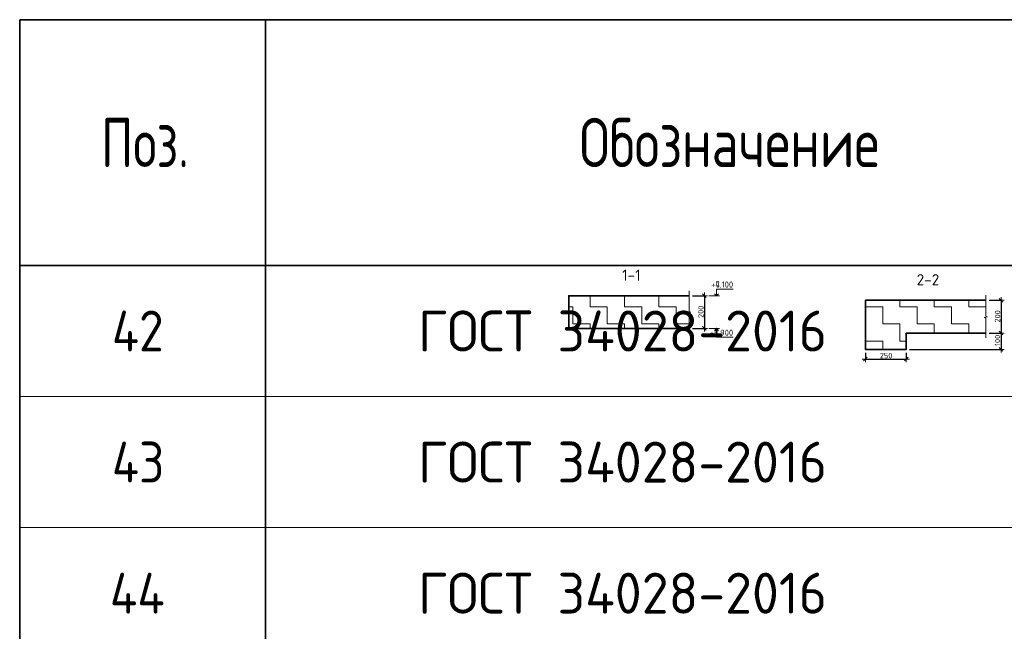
# Model space of a CAD drawing. Header units: metres. Extents: x -38 to 107, y -15 to 21.
# Tile 126 of 133: x 67.92 to 73.93, y 11.04 to 14.77. Entities that reach past the tile are written whole.
import ezdxf

# ---------------------------------------------------------------- set-up
doc = ezdxf.new("R2010")
doc.units = ezdxf.units.M
doc.header["$PDMODE"] = 65
doc.layers.add('XR$3$Размерная линия_ общее', color=7, linetype='Continuous', lineweight=13)
doc.layers.add('XR$5$Размерная линия_ общее', color=7, linetype='Continuous', lineweight=13)
doc.styles.add('ISOCPEUR', font='txt')
doc.dimstyles.new('DIMSTYLE_8', dxfattribs={"dimtxt": 0.033, "dimasz": 0.0375, "dimexe": 0, "dimexo": 0, "dimgap": 0.0165, "dimtad": 2, "dimdec": 0, "dimlfac": 1000, "dimrnd": 1, "dimzin": 12, "dimdsep": 46, "dimtxsty": 'ISOCPEUR', "dimblk1": 'ALL_ML_STRICH', "dimblk2": 'ALL_ML_STRICH', "dimsah": 1, "dimcen": 0, "dimclrd": 7, "dimclre": 256, "dimclrt": 7, "dimadec": 0, "dimazin": 0, "dimtfac": 1, "dimtdec": 0, "dimtix": 1, "dimtmove": 2, "dimatfit": 3, "dimfxl": 0, "dimtzin": 0, "dimlwd": 0, "dimlwe": -3, "dimarcsym": 0})
pattern_1 = [(0, (0.21, 0.21), (0.105, 0.105), [0.105, -0.105]), (90, (0.21, 0.21), (-0.105, 0.105), [0.105, -0.105])]

# ---------------------------------------------------------------- blocks, each defined once
blk = doc.blocks.new('ЭЛЕМЕНТ_УЗОРА_0')
at = {"color": 7, "linetype": 'Continuous', "lineweight": 13, "transparency": 33554687}
blk.add_line((72.0051, 12.8573), (72.0051, 12.8573), dxfattribs=at)
blk.add_lwpolyline([(72.0051, 13.1173), (72.0051, 12.9901), (72.0151, 12.9865), (71.9951, 12.9816), (72.0051, 12.9774), (72.0051, 12.8573)], dxfattribs=at)
blk = doc.blocks.new('ALL_ML_STRICH')
at = {"color": 0, "linetype": 'ByBlock', "lineweight": -2}
for p, q in [((-1, 0), (0.5, 0)), ((-0.3, -0.3), (0.3, 0.3)), ((0, -0.5), (0, 0.5))]:
    blk.add_line(p, q, dxfattribs=at)
blk = doc.blocks.new('*D46')
at = {"layer": 'DEFPOINTS', "color": 7, "linetype": 'Continuous', "lineweight": 13, "transparency": 33554687}
for p in [(72.0051, 13.0873), (72.0975, 13.0873), (72.0051, 12.8873)]:
    blk.add_point(p, dxfattribs=at)
at = {"layer": 'XR$3$Размерная линия_ общее', "color": 253, "linetype": 'Continuous', "lineweight": -2, "true_color": 0xa0a0a0, "transparency": 33554687}
for p, q in [((72.0251, 13.0873), (72.0975, 13.0873)), ((72.0251, 12.8873), (72.0975, 12.8873))]:
    blk.add_line(p, q, dxfattribs=at)
at = {"layer": 'XR$3$Размерная линия_ общее', "color": 7, "linetype": 'Continuous', "lineweight": -2, "transparency": 33554687}
blk.add_line((72.0975, 13.0873), (72.0975, 12.8873), dxfattribs=at)
at = {"layer": 'XR$3$Размерная линия_ общее', "color": 7, "linetype": 'Continuous', "lineweight": 13, "transparency": 33554687, "xscale": 0.0375, "yscale": 0.0375, "zscale": 0.0375}
for p, rotation in [((72.0975, 13.0873), 90), ((72.0975, 12.8873), 270)]:
    blk.add_blockref('ALL_ML_STRICH', p, dxfattribs=dict(at, rotation=rotation))
at = {"layer": 'XR$3$Размерная линия_ общее', "color": 7, "linetype": 'Continuous', "lineweight": 13, "transparency": 33554687, "insert": (72.076, 12.9889), "char_height": 0.033, "width": 0.099, "attachment_point": 5, "rotation": 90, "style": 'ISOCPEUR'}
blk.add_mtext('\\A1;{200}', dxfattribs=at)
blk = doc.blocks.new('СЛОЖНЫЙ_ОБЪЕКТ_1')
at = {"color": 7, "linetype": 'Continuous', "lineweight": 13, "transparency": 33554687}
blk.add_line((72.1905, 13.0873), (72.1238, 13.0873), dxfattribs=at)
at = {"color": 7, "linetype": 'Continuous', "lineweight": 35, "transparency": 33554687}
blk.add_lwpolyline([(72.1584, 13.0994), (72.1705, 13.0873), (72.1826, 13.0994)], dxfattribs=at)
at = {"color": 7, "linetype": 'Continuous', "lineweight": 13, "transparency": 33554687}
blk.add_lwpolyline([(72.1705, 13.0873), (72.1705, 13.1273), (72.2728, 13.1273)], dxfattribs=at)
blk = doc.blocks.new('СЛОЖНЫЙ_ОБЪЕКТ_2')
at = {"color": 7, "linetype": 'Continuous', "lineweight": 13, "transparency": 33554687}
blk.add_line((72.1905, 12.8873), (72.1238, 12.8873), dxfattribs=at)
at = {"color": 7, "linetype": 'Continuous', "lineweight": 35, "transparency": 33554687}
blk.add_lwpolyline([(72.1584, 12.8752), (72.1705, 12.8873), (72.1826, 12.8752)], dxfattribs=at)
at = {"color": 7, "linetype": 'Continuous', "lineweight": 13, "transparency": 33554687}
blk.add_lwpolyline([(72.1705, 12.8873), (72.1705, 12.8333), (72.2728, 12.8333)], dxfattribs=at)
blk = doc.blocks.new('ЭЛЕМЕНТ_УЗОРА_3')
at = {"color": 7, "linetype": 'Continuous', "lineweight": 13, "transparency": 33554687}
blk.add_line((73.8149, 12.8295), (73.8149, 12.8295), dxfattribs=at)
blk.add_lwpolyline([(73.8149, 13.0895), (73.8149, 12.9623), (73.8249, 12.9587), (73.8049, 12.9538), (73.8149, 12.9496), (73.8149, 12.8295)], dxfattribs=at)
blk = doc.blocks.new('*D52')
at = {"layer": 'DEFPOINTS', "color": 7, "linetype": 'Continuous', "lineweight": 13, "transparency": 33554687}
for p in [(73.8149, 13.0595), (73.9073, 13.0595), (73.8149, 12.8595)]:
    blk.add_point(p, dxfattribs=at)
at = {"layer": 'XR$3$Размерная линия_ общее', "color": 253, "linetype": 'Continuous', "lineweight": -2, "true_color": 0xa0a0a0, "transparency": 33554687}
for p, q in [((73.8349, 13.0595), (73.9073, 13.0595)), ((73.8349, 12.8595), (73.9073, 12.8595))]:
    blk.add_line(p, q, dxfattribs=at)
at = {"layer": 'XR$3$Размерная линия_ общее', "color": 7, "linetype": 'Continuous', "lineweight": -2, "transparency": 33554687}
blk.add_line((73.9073, 13.0595), (73.9073, 12.8595), dxfattribs=at)
at = {"layer": 'XR$3$Размерная линия_ общее', "color": 7, "linetype": 'Continuous', "lineweight": 13, "transparency": 33554687, "xscale": 0.0375, "yscale": 0.0375, "zscale": 0.0375}
for p, rotation in [((73.9073, 13.0595), 90), ((73.9073, 12.8595), 270)]:
    blk.add_blockref('ALL_ML_STRICH', p, dxfattribs=dict(at, rotation=rotation))
at = {"layer": 'XR$3$Размерная линия_ общее', "color": 7, "linetype": 'Continuous', "lineweight": 13, "transparency": 33554687, "insert": (73.8858, 12.9611), "char_height": 0.033, "width": 0.099, "attachment_point": 5, "rotation": 90, "style": 'ISOCPEUR'}
blk.add_mtext('\\A1;{200}', dxfattribs=at)
blk = doc.blocks.new('*D53')
at = {"layer": 'DEFPOINTS', "color": 7, "linetype": 'Continuous', "lineweight": 13, "transparency": 33554687}
for p in [(73.8149, 12.8595), (73.9073, 12.8595), (73.3294, 12.7595)]:
    blk.add_point(p, dxfattribs=at)
at = {"layer": 'XR$3$Размерная линия_ общее', "color": 253, "linetype": 'Continuous', "lineweight": -2, "true_color": 0xa0a0a0, "transparency": 33554687}
for p, q in [((73.8349, 12.8595), (73.9073, 12.8595)), ((73.3494, 12.7595), (73.9073, 12.7595))]:
    blk.add_line(p, q, dxfattribs=at)
at = {"layer": 'XR$3$Размерная линия_ общее', "color": 7, "linetype": 'Continuous', "lineweight": -2, "transparency": 33554687}
blk.add_line((73.9073, 12.8595), (73.9073, 12.7595), dxfattribs=at)
at = {"layer": 'XR$3$Размерная линия_ общее', "color": 7, "linetype": 'Continuous', "lineweight": 13, "transparency": 33554687, "xscale": 0.0375, "yscale": 0.0375, "zscale": 0.0375}
for p, rotation in [((73.9073, 12.8595), 90), ((73.9073, 12.7595), 270)]:
    blk.add_blockref('ALL_ML_STRICH', p, dxfattribs=dict(at, rotation=rotation))
at = {"layer": 'XR$3$Размерная линия_ общее', "color": 7, "linetype": 'Continuous', "lineweight": 13, "transparency": 33554687, "insert": (73.8858, 12.8144), "char_height": 0.033, "width": 0.099, "attachment_point": 5, "rotation": 90, "style": 'ISOCPEUR'}
blk.add_mtext('\\A1;{100}', dxfattribs=at)
blk = doc.blocks.new('*D55')
at = {"layer": 'DEFPOINTS', "color": 7, "linetype": 'Continuous', "lineweight": 13, "transparency": 33554687}
for p in [(73.0794, 12.7595), (73.3294, 12.7595), (73.0794, 12.7)]:
    blk.add_point(p, dxfattribs=at)
at = {"layer": 'XR$3$Размерная линия_ общее', "color": 253, "linetype": 'Continuous', "lineweight": -2, "true_color": 0xa0a0a0, "transparency": 33554687}
for p, q in [((73.0794, 12.7395), (73.0794, 12.7)), ((73.3294, 12.7395), (73.3294, 12.7))]:
    blk.add_line(p, q, dxfattribs=at)
at = {"layer": 'XR$3$Размерная линия_ общее', "color": 7, "linetype": 'Continuous', "lineweight": -2, "transparency": 33554687}
blk.add_line((73.0794, 12.7), (73.3294, 12.7), dxfattribs=at)
at = {"layer": 'XR$3$Размерная линия_ общее', "color": 7, "linetype": 'Continuous', "lineweight": 13, "transparency": 33554687, "xscale": 0.0375, "yscale": 0.0375, "zscale": 0.0375, "rotation": 180}
blk.add_blockref('ALL_ML_STRICH', (73.0794, 12.7), dxfattribs=at)
at = {"layer": 'XR$3$Размерная линия_ общее', "color": 7, "linetype": 'Continuous', "lineweight": 13, "transparency": 33554687, "xscale": 0.0375, "yscale": 0.0375, "zscale": 0.0375}
blk.add_blockref('ALL_ML_STRICH', (73.3294, 12.7), dxfattribs=at)
at = {"layer": 'XR$3$Размерная линия_ общее', "color": 7, "linetype": 'Continuous', "lineweight": 13, "transparency": 33554687, "insert": (73.206, 12.7215), "char_height": 0.033, "width": 0.099, "attachment_point": 5, "style": 'ISOCPEUR'}
blk.add_mtext('\\A1;{250}', dxfattribs=at)
blk = doc.blocks.new('ЭЛЕМЕНТ_УЗОРА_14')
at = {"color": 7, "linetype": 'Continuous', "lineweight": 13, "transparency": 33554687}
blk.add_line((72.0051, 12.8573), (72.0051, 12.8573), dxfattribs=at)
blk.add_lwpolyline([(72.0051, 13.1173), (72.0051, 12.9901), (72.0151, 12.9865), (71.9951, 12.9816), (72.0051, 12.9774), (72.0051, 12.8573)], dxfattribs=at)
blk = doc.blocks.new('*D636')
at = {"layer": 'DEFPOINTS', "color": 7, "linetype": 'Continuous', "lineweight": 13, "transparency": 33554687}
for p in [(72.0051, 13.0873), (72.0975, 13.0873), (72.0051, 12.8873)]:
    blk.add_point(p, dxfattribs=at)
at = {"layer": 'XR$5$Размерная линия_ общее', "color": 253, "linetype": 'Continuous', "lineweight": -2, "true_color": 0xa0a0a0, "transparency": 33554687}
for p, q in [((72.0251, 13.0873), (72.0975, 13.0873)), ((72.0251, 12.8873), (72.0975, 12.8873))]:
    blk.add_line(p, q, dxfattribs=at)
at = {"layer": 'XR$5$Размерная линия_ общее', "color": 7, "linetype": 'Continuous', "lineweight": -2, "transparency": 33554687}
blk.add_line((72.0975, 13.0873), (72.0975, 12.8873), dxfattribs=at)
at = {"layer": 'XR$5$Размерная линия_ общее', "color": 7, "linetype": 'Continuous', "lineweight": 13, "transparency": 33554687, "xscale": 0.0375, "yscale": 0.0375, "zscale": 0.0375}
for p, rotation in [((72.0975, 13.0873), 90), ((72.0975, 12.8873), 270)]:
    blk.add_blockref('ALL_ML_STRICH', p, dxfattribs=dict(at, rotation=rotation))
at = {"layer": 'XR$5$Размерная линия_ общее', "color": 7, "linetype": 'Continuous', "lineweight": 13, "transparency": 33554687, "insert": (72.076, 12.9889), "char_height": 0.033, "width": 0.099, "attachment_point": 5, "rotation": 90, "style": 'ISOCPEUR'}
blk.add_mtext('\\A1;{200}', dxfattribs=at)
blk = doc.blocks.new('СЛОЖНЫЙ_ОБЪЕКТ_56')
at = {"color": 7, "linetype": 'Continuous', "lineweight": 13, "transparency": 33554687}
blk.add_line((72.1905, 13.0873), (72.1238, 13.0873), dxfattribs=at)
at = {"color": 7, "linetype": 'Continuous', "lineweight": 35, "transparency": 33554687}
blk.add_lwpolyline([(72.1584, 13.0994), (72.1705, 13.0873), (72.1826, 13.0994)], dxfattribs=at)
at = {"color": 7, "linetype": 'Continuous', "lineweight": 13, "transparency": 33554687}
blk.add_lwpolyline([(72.1705, 13.0873), (72.1705, 13.1273), (72.2728, 13.1273)], dxfattribs=at)
blk = doc.blocks.new('СЛОЖНЫЙ_ОБЪЕКТ_57')
at = {"color": 7, "linetype": 'Continuous', "lineweight": 13, "transparency": 33554687}
blk.add_line((72.1905, 12.8873), (72.1238, 12.8873), dxfattribs=at)
at = {"color": 7, "linetype": 'Continuous', "lineweight": 35, "transparency": 33554687}
blk.add_lwpolyline([(72.1584, 12.8752), (72.1705, 12.8873), (72.1826, 12.8752)], dxfattribs=at)
at = {"color": 7, "linetype": 'Continuous', "lineweight": 13, "transparency": 33554687}
blk.add_lwpolyline([(72.1705, 12.8873), (72.1705, 12.8333), (72.2728, 12.8333)], dxfattribs=at)
blk = doc.blocks.new('ЭЛЕМЕНТ_УЗОРА_17')
at = {"color": 7, "linetype": 'Continuous', "lineweight": 13, "transparency": 33554687}
blk.add_line((73.8149, 12.8295), (73.8149, 12.8295), dxfattribs=at)
blk.add_lwpolyline([(73.8149, 13.0895), (73.8149, 12.9623), (73.8249, 12.9587), (73.8049, 12.9538), (73.8149, 12.9496), (73.8149, 12.8295)], dxfattribs=at)
blk = doc.blocks.new('*D642')
at = {"layer": 'DEFPOINTS', "color": 7, "linetype": 'Continuous', "lineweight": 13, "transparency": 33554687}
for p in [(73.8149, 13.0595), (73.9073, 13.0595), (73.8149, 12.8595)]:
    blk.add_point(p, dxfattribs=at)
at = {"layer": 'XR$5$Размерная линия_ общее', "color": 253, "linetype": 'Continuous', "lineweight": -2, "true_color": 0xa0a0a0, "transparency": 33554687}
for p, q in [((73.8349, 13.0595), (73.9073, 13.0595)), ((73.8349, 12.8595), (73.9073, 12.8595))]:
    blk.add_line(p, q, dxfattribs=at)
at = {"layer": 'XR$5$Размерная линия_ общее', "color": 7, "linetype": 'Continuous', "lineweight": -2, "transparency": 33554687}
blk.add_line((73.9073, 13.0595), (73.9073, 12.8595), dxfattribs=at)
at = {"layer": 'XR$5$Размерная линия_ общее', "color": 7, "linetype": 'Continuous', "lineweight": 13, "transparency": 33554687, "xscale": 0.0375, "yscale": 0.0375, "zscale": 0.0375}
for p, rotation in [((73.9073, 13.0595), 90), ((73.9073, 12.8595), 270)]:
    blk.add_blockref('ALL_ML_STRICH', p, dxfattribs=dict(at, rotation=rotation))
at = {"layer": 'XR$5$Размерная линия_ общее', "color": 7, "linetype": 'Continuous', "lineweight": 13, "transparency": 33554687, "insert": (73.8858, 12.9611), "char_height": 0.033, "width": 0.099, "attachment_point": 5, "rotation": 90, "style": 'ISOCPEUR'}
blk.add_mtext('\\A1;{200}', dxfattribs=at)
blk = doc.blocks.new('*D643')
at = {"layer": 'DEFPOINTS', "color": 7, "linetype": 'Continuous', "lineweight": 13, "transparency": 33554687}
for p in [(73.8149, 12.8595), (73.9073, 12.8595), (73.3294, 12.7595)]:
    blk.add_point(p, dxfattribs=at)
at = {"layer": 'XR$5$Размерная линия_ общее', "color": 253, "linetype": 'Continuous', "lineweight": -2, "true_color": 0xa0a0a0, "transparency": 33554687}
for p, q in [((73.8349, 12.8595), (73.9073, 12.8595)), ((73.3494, 12.7595), (73.9073, 12.7595))]:
    blk.add_line(p, q, dxfattribs=at)
at = {"layer": 'XR$5$Размерная линия_ общее', "color": 7, "linetype": 'Continuous', "lineweight": -2, "transparency": 33554687}
blk.add_line((73.9073, 12.8595), (73.9073, 12.7595), dxfattribs=at)
at = {"layer": 'XR$5$Размерная линия_ общее', "color": 7, "linetype": 'Continuous', "lineweight": 13, "transparency": 33554687, "xscale": 0.0375, "yscale": 0.0375, "zscale": 0.0375}
for p, rotation in [((73.9073, 12.8595), 90), ((73.9073, 12.7595), 270)]:
    blk.add_blockref('ALL_ML_STRICH', p, dxfattribs=dict(at, rotation=rotation))
at = {"layer": 'XR$5$Размерная линия_ общее', "color": 7, "linetype": 'Continuous', "lineweight": 13, "transparency": 33554687, "insert": (73.8858, 12.8144), "char_height": 0.033, "width": 0.099, "attachment_point": 5, "rotation": 90, "style": 'ISOCPEUR'}
blk.add_mtext('\\A1;{100}', dxfattribs=at)
blk = doc.blocks.new('*D645')
at = {"layer": 'DEFPOINTS', "color": 7, "linetype": 'Continuous', "lineweight": 13, "transparency": 33554687}
for p in [(73.0794, 12.7595), (73.3294, 12.7595), (73.0794, 12.7)]:
    blk.add_point(p, dxfattribs=at)
at = {"layer": 'XR$5$Размерная линия_ общее', "color": 253, "linetype": 'Continuous', "lineweight": -2, "true_color": 0xa0a0a0, "transparency": 33554687}
for p, q in [((73.0794, 12.7395), (73.0794, 12.7)), ((73.3294, 12.7395), (73.3294, 12.7))]:
    blk.add_line(p, q, dxfattribs=at)
at = {"layer": 'XR$5$Размерная линия_ общее', "color": 7, "linetype": 'Continuous', "lineweight": -2, "transparency": 33554687}
blk.add_line((73.0794, 12.7), (73.3294, 12.7), dxfattribs=at)
at = {"layer": 'XR$5$Размерная линия_ общее', "color": 7, "linetype": 'Continuous', "lineweight": 13, "transparency": 33554687, "xscale": 0.0375, "yscale": 0.0375, "zscale": 0.0375, "rotation": 180}
blk.add_blockref('ALL_ML_STRICH', (73.0794, 12.7), dxfattribs=at)
at = {"layer": 'XR$5$Размерная линия_ общее', "color": 7, "linetype": 'Continuous', "lineweight": 13, "transparency": 33554687, "xscale": 0.0375, "yscale": 0.0375, "zscale": 0.0375}
blk.add_blockref('ALL_ML_STRICH', (73.3294, 12.7), dxfattribs=at)
at = {"layer": 'XR$5$Размерная линия_ общее', "color": 7, "linetype": 'Continuous', "lineweight": 13, "transparency": 33554687, "insert": (73.206, 12.7215), "char_height": 0.033, "width": 0.099, "attachment_point": 5, "style": 'ISOCPEUR'}
blk.add_mtext('\\A1;{250}', dxfattribs=at)

msp = doc.modelspace()

# ---------------------------------------------------------------- hatches: boundary and pattern name
at = {"linetype": 'Continuous', "lineweight": 13, "transparency": 33554687}
h = msp.add_hatch(dxfattribs=at)
h.set_pattern_fill('____', scale=0.105, style=0, pattern_type=2)
h.set_pattern_definition(pattern_1)
h.paths.add_polyline_path([(71.2696, 13.0873), (71.2696, 12.8873), (72.0051, 12.8873), (72.0051, 13.0873)], flags=0)
h = msp.add_hatch(dxfattribs=at)
h.set_pattern_fill('____', scale=0.105, style=0, pattern_type=2)
h.set_pattern_definition(pattern_1)
h.paths.add_polyline_path([(71.2696, 13.0873), (71.2696, 12.8873), (72.0051, 12.8873), (72.0051, 13.0873)], flags=0)
h = msp.add_hatch(dxfattribs=at)
h.set_pattern_fill('____', scale=0.105, style=0, pattern_type=2)
h.set_pattern_definition(pattern_1)
h.paths.add_polyline_path([(73.8149, 13.0595), (73.0794, 13.0595), (73.0794, 12.7595), (73.3294, 12.7595), (73.3294, 12.8595), (73.8149, 12.8595)], flags=0)
h = msp.add_hatch(dxfattribs=at)
h.set_pattern_fill('____', scale=0.105, style=0, pattern_type=2)
h.set_pattern_definition(pattern_1)
h.paths.add_polyline_path([(73.8149, 13.0595), (73.0794, 13.0595), (73.0794, 12.7595), (73.3294, 12.7595), (73.3294, 12.8595), (73.8149, 12.8595)], flags=0)

# ---------------------------------------------------------------- linework, layer by layer
at = {"color": 7, "linetype": 'Continuous', "lineweight": 35, "transparency": 33554687}
for p, q in [((86.4198, 14.7717), (67.9198, 14.7717)), ((67.9198, 14.7717), (67.9198, 13.2717)), ((69.4198, 14.7717), (69.4198, 13.2717)), ((86.4198, 13.2717), (67.9198, 13.2717)), ((67.9198, 13.2717), (67.9198, 12.4717)), ((69.4198, 13.2717), (69.4198, 12.4717)), ((73.3294, 12.8595), (73.8149, 12.8595)), ((73.3294, 12.8595), (73.8149, 12.8595)), ((67.9198, 12.4717), (67.9198, 11.6717)), ((69.4198, 12.4717), (69.4198, 11.6717)), ((67.9198, 11.6717), (67.9198, 10.8717)), ((69.4198, 11.6717), (69.4198, 10.8717))]:
    msp.add_line(p, q, dxfattribs=at)
at = {"color": 7, "linetype": 'Continuous', "lineweight": 13, "transparency": 33554687}
for p, q in [((86.4198, 12.4717), (67.9198, 12.4717)), ((86.4198, 11.6717), (67.9198, 11.6717))]:
    msp.add_line(p, q, dxfattribs=at)
at = {"color": 7, "linetype": 'Continuous', "lineweight": 35, "transparency": 33554687}
for points in [[(72.0051, 13.0873), (71.2696, 13.0873), (71.2696, 12.8873), (72.0051, 12.8873)], [(72.0051, 13.0873), (71.2696, 13.0873), (71.2696, 12.8873), (72.0051, 12.8873)], [(73.8149, 13.0595), (73.0794, 13.0595), (73.0794, 12.8595)], [(73.8149, 13.0595), (73.0794, 13.0595), (73.0794, 12.8595)], [(73.0794, 12.8595), (73.0794, 12.7595), (73.3294, 12.7595), (73.3294, 12.8595)], [(73.0794, 12.8595), (73.0794, 12.7595), (73.3294, 12.7595), (73.3294, 12.8595)]]:
    msp.add_lwpolyline(points, dxfattribs=at)

# ---------------------------------------------------------------- block references
at = {"color": 7, "linetype": 'Continuous', "lineweight": 13, "transparency": 33554687}
for name in ['ЭЛЕМЕНТ_УЗОРА_0', 'ЭЛЕМЕНТ_УЗОРА_14', 'ЭЛЕМЕНТ_УЗОРА_3', 'ЭЛЕМЕНТ_УЗОРА_17']:
    msp.add_blockref(name, (0, 0), dxfattribs=at)
at = {"color": 7, "linetype": 'Continuous', "lineweight": 35, "transparency": 33554687}
for name in ['СЛОЖНЫЙ_ОБЪЕКТ_1', 'СЛОЖНЫЙ_ОБЪЕКТ_56', 'СЛОЖНЫЙ_ОБЪЕКТ_2', 'СЛОЖНЫЙ_ОБЪЕКТ_57']:
    msp.add_blockref(name, (0, 0), dxfattribs=at)

# ---------------------------------------------------------------- texts
at = {"color": 7, "linetype": 'Continuous', "lineweight": 35, "transparency": 33554687, "attachment_point": 7, "style": 'ISOCPEUR'}
for s, insert, char_height, width in [('\\W0.78;Обозначение', (71.3355, 13.8717), 0.3, 1.999529), ('\\W0.74;Поз.', (68.4162, 13.8717), 0.3, 0.698388), ('\\W0.88;42', (68.4823, 12.7467), 0.25, 0.484994), ('\\W0.96;ГОСТ 34028-2016', (70.3506, 12.7467), 0.25, 2.743715), ('\\W0.88;43', (68.4823, 11.9467), 0.25, 0.484994), ('\\W0.96;ГОСТ 34028-2016', (70.3506, 11.9467), 0.25, 2.743715), ('\\W0.89;44', (68.4698, 11.1467), 0.25, 0.510874), ('\\W0.96;ГОСТ 34028-2016', (70.3506, 11.1467), 0.25, 2.743715)]:
    msp.add_mtext(s, dxfattribs=dict(at, insert=insert, char_height=char_height, width=width))
at = {"color": 7, "linetype": 'Continuous', "lineweight": 50, "transparency": 33554687, "char_height": 0.0675, "attachment_point": 5, "style": 'ISOCPEUR'}
for s, insert, width in [('\\A1;{\\fISOCPEUR|i0|b0;\\H0.067500;\\W1.000000;\\C7;1-1}\\P', (71.6518, 13.2127), 0.139696), ('\\A1;{\\fISOCPEUR|i0|b0;\\H0.067500;\\W1.000000;\\C7;1-1}\\P', (71.6518, 13.2127), 0.139696), ('\\A1;{\\fISOCPEUR|i0|b0;\\H0.067500;\\W1.000000;\\C7;2-2}\\P', (73.4615, 13.1849), 0.172565), ('\\A1;{\\fISOCPEUR|i0|b0;\\H0.067500;\\W1.000000;\\C7;2-2}\\P', (73.4615, 13.1849), 0.172565)]:
    msp.add_mtext(s, dxfattribs=dict(at, insert=insert, width=width))
at = {"color": 7, "linetype": 'Continuous', "lineweight": 13, "transparency": 33554687, "char_height": 0.0375, "attachment_point": 9, "style": 'ISOCPEUR'}
for s, insert, width in [('\\A1;{\\fISOCPEUR|i0|b0;\\H0.037500;\\W1.000000;\\C7;+4.100}\\P', (72.2728, 13.1365), 0.155671), ('\\A1;{\\fISOCPEUR|i0|b0;\\H0.037500;\\W1.000000;\\C7;+7.100}\\P', (72.2728, 13.1365), 0.151875), ('\\A1;{\\fISOCPEUR|i0|b0;\\H0.037500;\\W1.000000;\\C7;+3.900}\\P', (72.2728, 12.8425), 0.160312), ('\\A1;{\\fISOCPEUR|i0|b0;\\H0.037500;\\W1.000000;\\C7;+6.900}\\P', (72.2728, 12.8425), 0.160312)]:
    msp.add_mtext(s, dxfattribs=dict(at, insert=insert, width=width))

# ---------------------------------------------------------------- dimensions: what is measured, and where the dimension line sits
at = {"layer": 'XR$3$Размерная линия_ общее', "color": 7, "linetype": 'Continuous', "lineweight": 13, "transparency": 33554687}
for base, p1, p2, picture, middle in [((72.0975, 12.8873), (72.0251, 13.0873), (72.0251, 12.8873), '*D46', (72.076, 12.9889)), ((73.9073, 12.8595), (73.8349, 13.0595), (73.8349, 12.8595), '*D52', (73.8858, 12.9611)), ((73.9073, 12.7595), (73.8349, 12.8595), (73.3494, 12.7595), '*D53', (73.8858, 12.8144))]:
    dim = msp.add_linear_dim(base=base, p1=p1, p2=p2, angle=270, dimstyle='DIMSTYLE_8', override={"dimpost": '<>', "dimclrd": 7, "dimclre": 253, "dimclrt": 7, "dimlwd": 0, "dimlwe": 65533}, dxfattribs=at)
    dim.commit()
    dim.dimension.update_dxf_attribs({"geometry": picture, "text_midpoint": middle, "dimtype": 160})
dim = msp.add_linear_dim(base=(73.3294, 12.7), p1=(73.0794, 12.7395), p2=(73.3294, 12.7395), dimstyle='DIMSTYLE_8', override={"dimpost": '<>', "dimclrd": 7, "dimclre": 253, "dimclrt": 7, "dimlwd": 0, "dimlwe": 65533}, dxfattribs=at)
dim.commit()
dim.dimension.update_dxf_attribs({"geometry": '*D55', "text_midpoint": (73.206, 12.7215), "dimtype": 160})
at = {"layer": 'XR$5$Размерная линия_ общее', "color": 7, "linetype": 'Continuous', "lineweight": 13, "transparency": 33554687}
for base, p1, p2, picture, middle in [((72.0975, 12.8873), (72.0251, 13.0873), (72.0251, 12.8873), '*D636', (72.076, 12.9889)), ((73.9073, 12.8595), (73.8349, 13.0595), (73.8349, 12.8595), '*D642', (73.8858, 12.9611)), ((73.9073, 12.7595), (73.8349, 12.8595), (73.3494, 12.7595), '*D643', (73.8858, 12.8144))]:
    dim = msp.add_linear_dim(base=base, p1=p1, p2=p2, angle=270, dimstyle='DIMSTYLE_8', override={"dimpost": '<>', "dimclrd": 7, "dimclre": 253, "dimclrt": 7, "dimlwd": 0, "dimlwe": 65533}, dxfattribs=at)
    dim.commit()
    dim.dimension.update_dxf_attribs({"geometry": picture, "text_midpoint": middle, "dimtype": 160})
dim = msp.add_linear_dim(base=(73.3294, 12.7), p1=(73.0794, 12.7395), p2=(73.3294, 12.7395), dimstyle='DIMSTYLE_8', override={"dimpost": '<>', "dimclrd": 7, "dimclre": 253, "dimclrt": 7, "dimlwd": 0, "dimlwe": 65533}, dxfattribs=at)
dim.commit()
dim.dimension.update_dxf_attribs({"geometry": '*D645', "text_midpoint": (73.206, 12.7215), "dimtype": 160})

doc.saveas('drawing.dxf')
